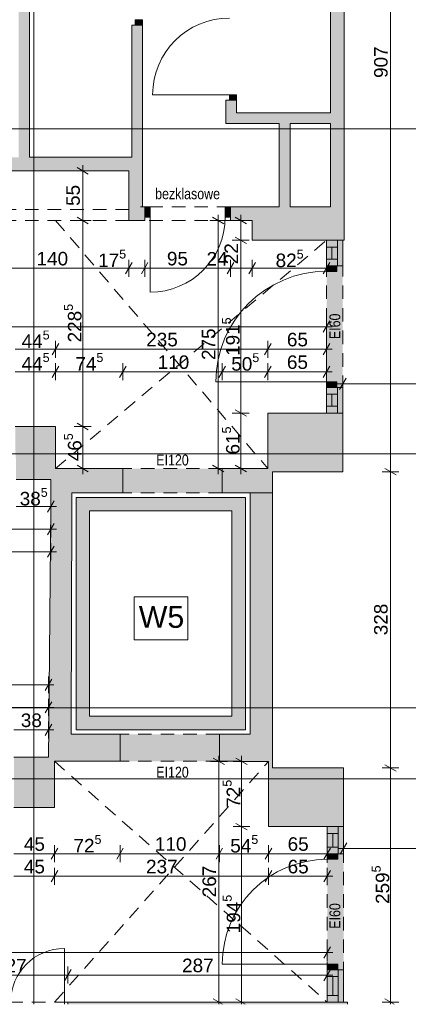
# Paper-space layout 'A-05 INWENTARYZACJA - PIĘTRO 2' of a CAD drawing. Header units: millimetres. Extents: x 0 to 500, y 0 to 350.
# Tile 4 of 11: x 123 to 167, y 114 to 223. Entities that reach past the tile are written whole.
import ezdxf
from ezdxf.xclip import XClip

# ---------------------------------------------------------------- set-up
doc = ezdxf.new("R2010")
doc.units = ezdxf.units.MM
doc.header["$MEASUREMENT"] = 0
doc.header["$XCLIPFRAME"] = 0
for name, pattern in [('ACAD_ISO03W100', [300, 120, -180]), ('DASHDOTX2', [1000, 500, -250, 0, -250]), ('Przer. długie kreski', [2.5, 1.5, -1]), ('PRZERYWANA_DU_A', [550, 350, -200])]:
    doc.linetypes.add(name, pattern=pattern)
for name, color, linetype, lineweight in [('A_linie przekroju_Nr_pióra__1', 7, 'Continuous', 20), ('A_opis pomieszczeń_Nr_pióra__1', 7, 'Continuous', 20), ('A_winda_Nr_pióra__1', 7, 'Continuous', 20), ('A_wymiary_Nr_pióra__1', 7, 'Continuous', 20), ('A_wymiary_Nr_pióra__2', 8, 'Continuous', 13), ('A_ściany_Nr_pióra__1', 7, 'Continuous', 20), ('Drzwi Archicad_Nr_pióra__1', 7, 'Continuous', 20)]:
    doc.layers.add(name, color=color, linetype=linetype, lineweight=lineweight)
for name, color, linetype, lineweight, true_color in [('A_osie_Nr_pióra__16', 7, 'Continuous', 5, 0x0f0f0f), ('A_ppoż_Nr_pióra__8', 7, 'Continuous', 13, 0x4c4c4c), ('A_sufit_Nr_pióra__4', 7, 'Continuous', 18, 0x4b4b4b), ('A_ściany_Nr_pióra__10', 7, 'Continuous', 13, 0x4b4b4b), ('A_ściany_Nr_pióra__19', 7, 'Continuous', 5, 0x191919), ('Okna Archicada_Nr_pióra__19', 7, 'Continuous', 5, 0x191919)]:
    doc.layers.add(name, color=color, linetype=linetype, lineweight=lineweight, true_color=true_color)
for name, color, linetype in [('A_podrys', 7, 'Continuous'), ('A_ppoż', 7, 'Continuous'), ('A_winda', 7, 'Continuous'), ('A_ściany', 7, 'Continuous'), ('Drzwi Archicad', 7, 'Continuous')]:
    doc.layers.add(name, color=color, linetype=linetype)
doc.styles.add('STYL_AUTOMATYCZNY_1', font='arial.ttf')
doc.styles.add('STYL_AUTOMATYCZNY_2', font='ARIALN.TTF')
doc.styles.add('STYL_AUTOMATYCZNY_4', font='arial.ttf')

# ---------------------------------------------------------------- blocks, each defined once
blk = doc.blocks.new('Rysunek_1_1', base_point=(-1584.22, -269.95))
at = {"layer": 'A_ppoż', "linetype": 'Continuous', "lineweight": 0, "true_color": 0x121212}
for points in [[(157.46, 179.63), (159.26, 179.63), (159.26, 198.77), (157.46, 198.77)], [(134.91, 173.48), (134.91, 170.78), (145.91, 170.78), (145.91, 173.48)], [(134.59, 144.05), (134.59, 141.04), (145.55, 141.04), (145.55, 144.05)], [(157.54, 133.81), (157.54, 114.36), (159.34, 114.36), (159.34, 133.81)]]:
    blk.add_hatch(color=250, dxfattribs=at).paths.add_polyline_path(points)
at = {"layer": 'A_winda', "linetype": 'Continuous', "lineweight": 0, "true_color": 0xfdfdfd}
h = blk.add_hatch(color=7, dxfattribs=at)
h.paths.add_polyline_path([(129.74, 170.28), (129.74, 144.55), (148.49, 144.55), (148.49, 170.28)])
h.paths.add_polyline_path([(146.99, 168.78), (146.99, 146.05), (131.24, 146.05), (131.24, 168.78)], flags=0)
at = {"layer": 'A_ściany', "linetype": 'Continuous', "lineweight": 0, "true_color": 0x000000}
for points in [[(124.59, 207.97), (124.59, 263.81), (123.39, 263.81), (123.39, 207.97)], [(157.9, 202.47), (159.4, 198.77), (159.4, 237.42), (157.9, 237.42)], [(137.09, 222.61), (135.89, 222.61), (135.89, 207.97), (137.09, 206.47)], [(146.31, 211.7), (147.51, 212.9), (147.51, 214.29), (146.31, 214.29)], [(157.9, 212.9), (147.51, 212.9), (146.31, 211.7), (157.9, 211.7)], [(153.43, 202.47), (153.43, 211.7), (152.23, 211.7), (152.23, 202.47)], [(135.89, 207.97), (121.61, 207.97), (121.61, 206.47), (137.09, 206.47)], [(137.09, 200.97), (137.09, 206.47), (135.59, 206.47), (135.59, 200.97)], [(137.09, 202.47), (137.09, 200.97), (137.33, 200.97), (137.33, 202.47)], [(149.23, 202.47), (146.83, 202.47), (146.83, 200.97), (149.23, 200.97)], [(157.9, 202.47), (149.23, 202.47), (149.23, 198.77), (159.4, 198.77)], [(147.99, 173.48), (147.99, 170.78), (148.99, 170.78), (151.49, 170.78), (151.49, 173.13), (159.26, 173.13), (159.26, 179.63), (150.97, 179.63), (150.97, 173.48)], [(123.09, 172.27), (126.95, 172.27), (126.93, 169.33), (129.25, 169.35), (129.26, 170.78), (130.45, 170.78), (130.45, 173.48), (127.47, 173.48), (127.47, 178.14), (123.01, 178.14), (123.01, 175.49), (123.09, 174.4)], [(130.45, 173.48), (130.45, 170.78), (134.91, 170.78), (134.91, 173.48)], [(147.99, 173.48), (145.91, 173.48), (145.91, 170.78), (147.99, 170.78)], [(148.07, 141.04), (151.05, 141.04), (151.05, 133.81), (159.34, 133.81), (159.34, 140.31), (151.49, 140.31), (151.49, 170.78), (148.99, 170.78), (148.99, 144.05), (148.07, 144.05)], [(126.93, 169.33), (126.71, 144.86), (129.18, 144.86), (129.25, 169.35)], [(129.18, 144.86), (126.71, 144.86), (126.68, 141.52), (122.86, 141.52), (122.86, 135.94), (127.34, 135.94), (127.35, 141.05), (130.23, 141.05), (130.23, 144.05), (129.18, 144.05)], [(130.23, 144.05), (130.23, 141.05), (134.6, 141.05), (134.6, 144.05)], [(148.07, 144.05), (145.6, 144.05), (145.6, 141.05), (148.07, 141.05)], [(159.79, 114.36), (128.84, 114.36), (128.84, 114.12), (159.79, 114.12)]]:
    blk.add_hatch(color=18, dxfattribs=at).paths.add_polyline_path(points)
at = {"layer": 'Drzwi Archicad', "linetype": 'Continuous', "lineweight": 0, "true_color": 0xfdfdfd}
for points in [[(136.29, 222.61), (137.09, 222.61), (137.09, 223.21), (136.29, 223.21)], [(146.71, 214.29), (147.51, 214.29), (147.51, 214.89), (146.71, 214.89)], [(137.33, 201.32), (137.93, 201.32), (137.93, 202.47), (137.33, 202.47)], [(146.83, 202.47), (146.23, 202.47), (146.23, 201.32), (146.83, 201.32)], [(158.61, 195.93), (157.46, 195.93), (157.46, 195.33), (158.61, 195.33)], [(157.46, 182.48), (158.61, 182.48), (158.61, 183.08), (157.46, 183.08)], [(158.69, 130.79), (157.54, 130.79), (157.54, 130.19), (158.69, 130.19)], [(157.54, 117.96), (158.69, 117.96), (158.69, 118.56), (157.54, 118.56)]]:
    blk.add_hatch(color=7, dxfattribs=at).paths.add_polyline_path(points)
at = {"layer": 'A_linie przekroju_Nr_pióra__1', "color": 7, "linetype": 'ACAD_ISO03W100', "lineweight": 20}
blk.add_line((54.01, 146.96), (284.97, 146.96), dxfattribs=at)
at = {"layer": 'A_opis pomieszczeń_Nr_pióra__1', "color": 7, "linetype": 'Continuous', "lineweight": 20}
for p, q in [((142.12, 159.28), (136.18, 159.28)), ((136.18, 159.28), (136.18, 154.51)), ((142.12, 154.51), (142.12, 159.28)), ((136.18, 154.51), (142.12, 154.51))]:
    blk.add_line(p, q, dxfattribs=at)
at = {"layer": 'A_osie_Nr_pióra__16', "color": 250, "linetype": 'DASHDOTX2', "lineweight": 5, "true_color": 0x0f0f0f}
for p, q in [((125.08, 240.94), (125.08, 114.12)), ((284.97, 211.12), (60.78, 211.12)), ((284.97, 175.12), (60.78, 175.12)), ((284.97, 139.12), (60.78, 139.12))]:
    blk.add_line(p, q, dxfattribs=at)
at = {"layer": 'A_sufit_Nr_pióra__4', "color": 251, "linetype": 'Przer. długie kreski', "lineweight": 18, "true_color": 0x4b4b4b}
for p, q in [((127.47, 200.97), (150.97, 173.48)), ((127.47, 173.48), (157.46, 198.77)), ((127.35, 141.05), (157.54, 114.36)), ((127.35, 114.36), (151.05, 141.04))]:
    blk.add_line(p, q, dxfattribs=at)
at = {"layer": 'A_winda_Nr_pióra__1', "color": 7, "linetype": 'PRZERYWANA_DU_A', "lineweight": 20, "flags": 128}
for points in [[(129.74, 170.28), (148.49, 170.28), (148.49, 144.55), (129.74, 144.55)], [(146.99, 168.78), (146.99, 146.05), (131.24, 146.05), (131.24, 168.78)]]:
    blk.add_lwpolyline(points, close=True, dxfattribs=at)
at = {"layer": 'A_wymiary_Nr_pióra__1', "color": 7, "linetype": 'Continuous', "lineweight": 20}
for p, q in [((131.09, 206.11), (129.84, 206.83)), ((129.84, 201.33), (131.09, 200.61)), ((146.09, 200.61), (144.84, 201.33)), ((148.59, 200.61), (147.34, 201.33)), ((147.34, 199.13), (148.59, 198.41)), ((135.95, 196.3), (135.22, 195.05)), ((137.69, 196.3), (136.96, 195.05)), ((147.19, 196.3), (146.46, 195.05)), ((149.59, 196.3), (148.86, 195.05)), ((157.09, 195.05), (157.82, 196.3)), ((157.09, 188.58), (157.82, 189.83)), ((127.83, 187.33), (127.1, 186.08)), ((151.33, 187.33), (150.6, 186.08)), ((157.09, 186.08), (157.82, 187.33)), ((127.83, 184.83), (127.1, 183.58)), ((135.27, 184.83), (134.54, 183.58)), ((146.27, 184.83), (145.54, 183.58)), ((151.33, 184.83), (150.6, 183.58)), ((157.09, 183.58), (157.82, 184.83)), ((159.62, 183.5), (158.89, 182.25)), ((147.34, 179.99), (148.59, 179.27)), ((129.84, 178.5), (131.09, 177.78)), ((129.84, 173.84), (131.09, 173.12)), ((144.84, 173.84), (146.09, 173.12)), ((147.34, 173.84), (148.59, 173.12)), ((163.91, 173.49), (165.16, 172.77)), ((126.59, 168.65), (127.31, 169.9)), ((126.59, 166.15), (127.31, 167.4)), ((126.59, 163.65), (127.31, 164.9)), ((126.31, 148.9), (127.04, 150.15)), ((126.31, 146.4), (127.04, 147.65)), ((126.31, 143.9), (127.04, 145.15)), ((146.17, 140.68), (144.92, 141.4)), ((148.67, 140.68), (147.42, 141.4)), ((163.91, 140.67), (165.16, 139.95)), ((147.42, 134.17), (148.67, 133.45)), ((127.71, 131.44), (126.98, 130.19)), ((134.96, 131.44), (134.23, 130.19)), ((145.96, 131.44), (145.23, 130.19)), ((151.41, 131.44), (150.68, 130.19)), ((157.17, 130.19), (157.9, 131.44)), ((159.7, 132), (158.97, 130.75)), ((127.71, 128.94), (126.98, 127.69)), ((151.41, 128.94), (150.68, 127.69)), ((157.17, 127.69), (157.9, 128.94)), ((157.17, 119.24), (157.9, 120.49)), ((129.2, 117.99), (128.47, 116.74)), ((157.17, 116.74), (157.9, 117.99)), ((144.92, 114.72), (145.96, 114.12)), ((147.42, 114.72), (148.46, 114.12)), ((163.91, 114.72), (164.95, 114.12))]:
    blk.add_line(p, q, dxfattribs=at)
at = {"layer": 'A_wymiary_Nr_pióra__2', "color": 8, "linetype": 'Continuous', "lineweight": 13}
for p, q in [((164.54, 173.13), (164.54, 263.81)), ((131.4, 206.47), (129.53, 206.47)), ((130.47, 206.47), (130.47, 207.08)), ((130.47, 200.97), (130.47, 206.47)), ((131.4, 200.97), (129.53, 200.97)), ((130.47, 178.14), (130.47, 200.97)), ((146.4, 200.97), (144.53, 200.97)), ((145.47, 200.97), (145.47, 201.58)), ((145.47, 173.48), (145.47, 200.97)), ((148.9, 200.97), (147.03, 200.97)), ((147.97, 200.97), (147.97, 201.58)), ((147.97, 198.77), (147.97, 200.97)), ((148.9, 198.77), (147.03, 198.77)), ((147.97, 179.63), (147.97, 198.77)), ((135.59, 194.73), (135.59, 196.61)), ((137.33, 194.73), (137.33, 196.61)), ((146.83, 194.73), (146.83, 196.61)), ((149.23, 194.73), (149.23, 196.61)), ((157.46, 194.73), (157.46, 196.61)), ((121.61, 195.67), (135.59, 195.67)), ((135.59, 195.67), (137.33, 195.67)), ((137.33, 195.67), (146.83, 195.67)), ((146.83, 195.67), (149.23, 195.67)), ((149.23, 195.67), (157.46, 195.67)), ((157.46, 195.67), (158.07, 195.67)), ((157.46, 188.26), (157.46, 190.14)), ((58.61, 189.2), (157.46, 189.2)), ((157.46, 189.2), (158.07, 189.2)), ((127.47, 185.76), (127.47, 187.64)), ((150.97, 185.76), (150.97, 187.64)), ((157.46, 185.76), (157.46, 187.64)), ((123.01, 186.7), (127.47, 186.7)), ((127.47, 186.7), (150.97, 186.7)), ((150.97, 186.7), (157.46, 186.7)), ((157.46, 186.7), (158.07, 186.7)), ((127.47, 183.26), (127.47, 185.14)), ((134.91, 183.26), (134.91, 185.14)), ((145.91, 183.26), (145.91, 185.14)), ((150.97, 183.26), (150.97, 185.14)), ((157.46, 183.26), (157.46, 185.14)), ((123.01, 184.2), (127.47, 184.2)), ((127.47, 184.2), (134.91, 184.2)), ((134.91, 184.2), (145.91, 184.2)), ((145.91, 184.2), (150.97, 184.2)), ((150.97, 184.2), (157.46, 184.2)), ((157.46, 184.2), (158.07, 184.2)), ((159.26, 181.93), (159.26, 183.81)), ((158.64, 182.87), (159.26, 182.87)), ((159.26, 182.87), (189.42, 182.87)), ((148.9, 179.63), (147.03, 179.63)), ((147.97, 173.48), (147.97, 179.63)), ((131.4, 178.14), (129.53, 178.14)), ((130.47, 173.48), (130.47, 178.14)), ((131.4, 173.48), (129.53, 173.48)), ((130.47, 172.87), (130.47, 173.48)), ((146.4, 173.48), (144.53, 173.48)), ((145.47, 172.87), (145.47, 173.48)), ((148.9, 173.48), (147.03, 173.48)), ((147.97, 172.87), (147.97, 173.48)), ((165.47, 173.13), (163.6, 173.13)), ((164.54, 140.31), (164.54, 173.13)), ((126.95, 168.33), (126.95, 170.21)), ((123.09, 169.27), (126.95, 169.27)), ((126.95, 169.27), (127.56, 169.27)), ((126.95, 165.83), (126.95, 167.71)), ((106.46, 166.77), (126.95, 166.77)), ((126.95, 166.77), (127.56, 166.77)), ((126.95, 163.33), (126.95, 165.21)), ((61.26, 164.27), (126.95, 164.27)), ((126.95, 164.27), (127.56, 164.27)), ((61.26, 149.52), (126.68, 149.52)), ((126.68, 148.58), (126.68, 150.46)), ((126.68, 149.52), (127.29, 149.52)), ((126.68, 146.08), (126.68, 147.96)), ((107.76, 147.02), (126.68, 147.02)), ((126.68, 147.02), (127.29, 147.02)), ((126.68, 143.58), (126.68, 145.46)), ((122.86, 144.52), (126.68, 144.52)), ((126.68, 144.52), (127.29, 144.52)), ((146.48, 141.04), (144.61, 141.04)), ((145.55, 141.04), (145.55, 141.65)), ((145.55, 114.36), (145.55, 141.04)), ((148.98, 141.04), (147.11, 141.04)), ((148.05, 141.04), (148.05, 141.65)), ((148.05, 133.81), (148.05, 141.04)), ((165.47, 140.31), (163.6, 140.31)), ((164.54, 114.36), (164.54, 140.31)), ((148.98, 133.81), (147.11, 133.81)), ((148.05, 114.36), (148.05, 133.81)), ((159.34, 130.43), (159.34, 132.31)), ((127.35, 129.87), (127.35, 131.75)), ((134.6, 129.87), (134.6, 131.75)), ((145.6, 129.87), (145.6, 131.75)), ((151.05, 129.87), (151.05, 131.75)), ((157.54, 129.87), (157.54, 131.75)), ((158.72, 131.37), (159.34, 131.37)), ((159.34, 131.37), (189.22, 131.37)), ((122.86, 130.81), (127.35, 130.81)), ((127.35, 130.81), (134.6, 130.81)), ((134.6, 130.81), (145.6, 130.81)), ((145.6, 130.81), (151.05, 130.81)), ((151.05, 130.81), (157.54, 130.81)), ((157.54, 130.81), (158.15, 130.81)), ((127.35, 127.37), (127.35, 129.25)), ((151.05, 127.37), (151.05, 129.25)), ((157.54, 127.37), (157.54, 129.25)), ((122.86, 128.31), (127.35, 128.31)), ((127.35, 128.31), (151.05, 128.31)), ((151.05, 128.31), (157.54, 128.31)), ((157.54, 128.31), (158.15, 128.31)), ((157.54, 118.92), (157.54, 120.8)), ((61.26, 119.86), (157.54, 119.86)), ((157.54, 119.86), (158.15, 119.86)), ((128.84, 116.42), (128.84, 118.3)), ((157.54, 116.42), (157.54, 118.3)), ((116.14, 117.36), (128.84, 117.36)), ((128.84, 117.36), (157.54, 117.36)), ((157.54, 117.36), (158.15, 117.36)), ((146.48, 114.36), (144.61, 114.36)), ((145.55, 114.12), (145.55, 114.36)), ((148.98, 114.36), (147.11, 114.36)), ((148.05, 114.12), (148.05, 114.36)), ((165.47, 114.36), (163.6, 114.36)), ((164.54, 114.12), (164.54, 114.36))]:
    blk.add_line(p, q, dxfattribs=at)
at = {"layer": 'A_ściany_Nr_pióra__1', "color": 7, "linetype": 'Continuous', "lineweight": 20}
for p, q in [((135.89, 222.61), (135.89, 222.24)), ((136.29, 222.61), (135.89, 222.61)), ((137.09, 222.61), (136.29, 222.61)), ((146.31, 214.29), (146.31, 213.92)), ((146.71, 214.29), (146.31, 214.29)), ((147.51, 214.29), (146.71, 214.29)), ((137.33, 202.47), (136.86, 202.47)), ((137.33, 202.47), (137.33, 201.32)), ((146.83, 202.47), (147.3, 202.47)), ((146.83, 202.47), (146.83, 201.32)), ((137.33, 200.97), (136.96, 200.97)), ((137.33, 201.32), (137.33, 200.97)), ((146.83, 201.32), (146.83, 200.97)), ((146.83, 200.97), (147.2, 200.97)), ((134.91, 173.48), (134.91, 170.78)), ((145.91, 173.48), (145.91, 170.78)), ((134.6, 144.05), (134.6, 141.05)), ((145.6, 144.05), (145.6, 141.05)), ((128.84, 114.36), (129.21, 114.36)), ((128.84, 114.36), (128.84, 114.12))]:
    blk.add_line(p, q, dxfattribs=at)
at = {"layer": 'A_ściany_Nr_pióra__1', "color": 7, "linetype": 'Continuous', "lineweight": 20, "flags": 128}
for points in [[(159.4, 198.77), (159.4, 237.42)], [(124.59, 207.97), (124.59, 233.7)], [(157.9, 233.7), (157.9, 212.9)], [(135.89, 222.61), (135.89, 207.97)], [(137.09, 206.47), (137.09, 222.61)], [(146.31, 214.29), (146.31, 211.7)], [(147.51, 212.9), (147.51, 214.29)], [(157.9, 212.9), (147.51, 212.9)], [(146.31, 211.7), (152.23, 211.7)], [(152.23, 211.7), (152.23, 202.47)], [(153.43, 202.47), (153.43, 211.7)], [(153.43, 211.7), (157.9, 211.7)], [(157.9, 211.7), (157.9, 202.47)], [(135.89, 207.97), (124.59, 207.97)], [(121.61, 206.47), (135.59, 206.47)], [(135.59, 206.47), (135.59, 200.97)], [(137.09, 202.47), (137.09, 206.47)], [(137.33, 202.47), (137.09, 202.47)], [(149.23, 202.47), (146.83, 202.47)], [(152.23, 202.47), (149.23, 202.47)], [(157.9, 202.47), (153.43, 202.47)], [(135.59, 200.97), (137.09, 200.97)], [(137.09, 200.97), (137.33, 200.97)], [(146.83, 200.97), (149.23, 200.97)], [(149.23, 200.97), (149.23, 198.77)], [(149.23, 198.77), (159.4, 198.77)], [(159.26, 198.77), (157.46, 198.77)], [(159.26, 179.63), (150.97, 179.63)], [(150.97, 179.63), (150.97, 173.48)], [(157.46, 179.63), (159.26, 179.63)], [(159.26, 173.13), (159.26, 179.63)], [(127.47, 178.14), (123.01, 178.14)], [(127.47, 173.48), (127.47, 178.14)], [(130.45, 173.48), (127.47, 173.48)], [(134.91, 173.48), (130.45, 173.48)], [(147.99, 173.48), (145.91, 173.48)], [(150.97, 173.48), (147.99, 173.48)], [(151.49, 170.78), (151.49, 173.13)], [(151.49, 173.13), (159.26, 173.13)], [(123.09, 172.27), (126.95, 172.27)], [(126.95, 172.27), (126.93, 169.33)], [(129.25, 169.35), (129.26, 170.78)], [(129.26, 170.78), (130.45, 170.78)], [(130.45, 170.78), (134.91, 170.78)], [(145.91, 170.78), (147.99, 170.78)], [(147.99, 170.78), (148.99, 170.78)], [(148.99, 170.78), (151.49, 170.78)], [(151.49, 170.78), (148.99, 170.78)], [(148.99, 170.78), (148.99, 144.05)], [(151.49, 140.31), (151.49, 170.78)], [(126.93, 169.33), (126.71, 144.86)], [(129.18, 144.86), (129.25, 169.35)], [(126.71, 144.86), (126.68, 141.52)], [(129.18, 144.05), (129.18, 144.86)], [(130.23, 144.05), (129.18, 144.05)], [(134.6, 144.05), (130.23, 144.05)], [(148.07, 144.05), (145.6, 144.05)], [(148.99, 144.05), (148.07, 144.05)], [(126.68, 141.52), (122.86, 141.52)], [(127.34, 135.94), (127.35, 141.05)], [(127.35, 141.05), (130.23, 141.05)], [(130.23, 141.05), (134.6, 141.05)], [(145.6, 141.05), (148.07, 141.05)], [(148.07, 141.04), (151.05, 141.04)], [(151.05, 141.04), (151.05, 133.81)], [(159.34, 140.31), (151.49, 140.31)], [(159.34, 133.81), (159.34, 140.31)], [(122.86, 135.94), (127.34, 135.94)], [(151.05, 133.81), (159.34, 133.81)], [(159.34, 133.81), (157.54, 133.81)], [(157.54, 114.36), (128.84, 114.36)], [(157.54, 114.36), (159.34, 114.36)], [(159.79, 114.36), (159.34, 114.36)], [(159.79, 114.12), (159.79, 114.36)]]:
    blk.add_lwpolyline(points, dxfattribs=at)
at = {"layer": 'A_ściany_Nr_pióra__10', "color": 251, "linetype": 'Przer. długie kreski', "lineweight": 13, "true_color": 0x4b4b4b}
for p, q in [((135.59, 202.17), (121.61, 202.17)), ((146.83, 202.47), (137.33, 202.47)), ((135.59, 200.97), (121.61, 200.97)), ((146.83, 200.97), (137.33, 200.97)), ((157.46, 198.77), (157.46, 179.63)), ((159.26, 198.77), (159.26, 179.63)), ((145.91, 173.48), (134.91, 173.48)), ((145.91, 170.78), (134.91, 170.78)), ((145.6, 144.05), (134.59, 144.05)), ((145.6, 141.05), (134.59, 141.05)), ((157.54, 133.81), (157.54, 114.36)), ((159.34, 133.81), (159.34, 114.36)), ((128.84, 114.36), (116.14, 114.36))]:
    blk.add_line(p, q, dxfattribs=at)
at = {"layer": 'A_ściany_Nr_pióra__19', "color": 250, "linetype": 'Continuous', "lineweight": 5, "true_color": 0x191919}
for p, q in [((157.46, 198.77), (157.46, 195.93)), ((159.26, 195.93), (159.26, 198.77)), ((157.46, 182.48), (157.46, 179.63)), ((159.26, 179.63), (159.26, 182.48)), ((157.54, 133.81), (157.54, 130.79)), ((159.34, 130.79), (159.34, 133.81)), ((157.54, 117.96), (157.54, 114.36)), ((159.34, 114.36), (159.34, 117.96))]:
    blk.add_line(p, q, dxfattribs=at)
at = {"layer": 'Drzwi Archicad_Nr_pióra__1', "color": 7, "linetype": 'Continuous', "lineweight": 20}
for p, q in [((136.29, 222.61), (135.89, 222.61)), ((136.29, 222.61), (135.89, 222.61)), ((135.89, 222.61), (135.89, 222.24)), ((135.89, 222.61), (135.89, 222.24)), ((136.29, 222.61), (136.29, 223.21)), ((136.29, 223.21), (137.09, 223.21)), ((137.09, 222.61), (136.29, 222.61)), ((137.09, 222.61), (136.29, 222.61)), ((137.09, 222.61), (136.29, 222.61)), ((137.09, 223.21), (137.09, 222.61)), ((146.71, 214.89), (138.21, 214.9)), ((146.71, 214.29), (146.31, 214.29)), ((146.71, 214.29), (146.31, 214.29)), ((146.31, 214.29), (146.31, 213.92)), ((146.31, 214.29), (146.31, 213.92)), ((146.71, 214.29), (146.71, 214.89)), ((146.71, 214.89), (147.51, 214.89)), ((147.51, 214.29), (146.71, 214.29)), ((147.51, 214.29), (146.71, 214.29)), ((147.51, 214.29), (146.71, 214.29)), ((147.51, 214.89), (147.51, 214.29)), ((137.33, 202.47), (136.86, 202.47)), ((137.33, 202.47), (136.86, 202.47)), ((137.93, 202.47), (137.33, 202.47)), ((137.33, 202.47), (137.33, 201.32)), ((137.33, 202.47), (137.33, 201.32)), ((137.33, 202.47), (137.33, 201.32)), ((137.93, 201.32), (137.93, 202.47)), ((146.83, 202.47), (146.23, 202.47)), ((146.23, 202.47), (146.23, 201.32)), ((146.83, 201.32), (146.83, 202.47)), ((146.83, 202.47), (146.83, 201.32)), ((146.83, 202.47), (146.83, 201.32)), ((146.83, 202.47), (147.3, 202.47)), ((146.83, 202.47), (147.3, 202.47)), ((137.33, 200.97), (136.96, 200.97)), ((137.33, 200.97), (136.96, 200.97)), ((137.33, 201.32), (137.93, 201.32)), ((137.33, 201.32), (137.33, 200.97)), ((137.33, 201.32), (137.33, 200.97)), ((137.93, 201.32), (137.93, 193.02)), ((146.23, 201.32), (146.83, 201.32)), ((146.83, 201.32), (146.83, 200.97)), ((146.83, 201.32), (146.83, 200.97)), ((146.83, 200.97), (147.2, 200.97)), ((146.83, 200.97), (147.2, 200.97)), ((157.46, 195.93), (157.46, 196.4)), ((157.46, 195.93), (157.46, 196.4)), ((157.46, 195.33), (157.46, 195.93)), ((157.46, 195.93), (158.61, 195.93)), ((157.46, 195.93), (158.61, 195.93)), ((157.46, 195.93), (158.61, 195.93)), ((158.61, 195.33), (157.46, 195.33)), ((158.61, 195.93), (158.61, 195.33)), ((158.61, 195.93), (159.26, 195.93)), ((158.61, 195.93), (159.26, 195.93)), ((159.26, 195.93), (159.26, 196.3)), ((159.26, 195.93), (159.26, 196.3)), ((157.46, 183.08), (145.21, 183.08)), ((157.46, 182.48), (157.46, 183.08)), ((157.46, 183.08), (158.61, 183.08)), ((158.61, 182.48), (157.46, 182.48)), ((157.46, 182.48), (158.61, 182.48)), ((157.46, 182.48), (158.61, 182.48)), ((157.46, 182.48), (157.46, 182.01)), ((157.46, 182.48), (157.46, 182.01)), ((158.61, 183.08), (158.61, 182.48)), ((158.61, 182.48), (159.26, 182.48)), ((158.61, 182.48), (159.26, 182.48)), ((159.26, 182.48), (159.26, 182.11)), ((159.26, 182.48), (159.26, 182.11)), ((134.91, 173.48), (134.91, 170.78)), ((145.91, 173.48), (145.91, 170.78)), ((134.6, 144.05), (134.6, 141.05)), ((145.6, 144.05), (145.6, 141.05)), ((157.54, 130.79), (157.54, 131.26)), ((157.54, 130.79), (157.54, 131.26)), ((159.34, 130.79), (159.34, 131.16)), ((159.34, 130.79), (159.34, 131.16)), ((157.54, 130.19), (157.54, 130.79)), ((157.54, 130.79), (158.69, 130.79)), ((157.54, 130.79), (158.69, 130.79)), ((157.54, 130.79), (158.69, 130.79)), ((158.69, 130.19), (157.54, 130.19)), ((158.69, 130.79), (158.69, 130.19)), ((158.69, 130.79), (159.34, 130.79)), ((158.69, 130.79), (159.34, 130.79)), ((128.44, 114.36), (128.44, 120.31)), ((157.54, 118.56), (145.91, 118.56)), ((157.54, 117.96), (157.54, 118.56)), ((157.54, 118.56), (158.69, 118.56)), ((158.69, 117.96), (157.54, 117.96)), ((157.54, 117.96), (158.69, 117.96)), ((157.54, 117.96), (158.69, 117.96)), ((157.54, 117.96), (157.54, 117.49)), ((157.54, 117.96), (157.54, 117.49)), ((158.69, 118.56), (158.69, 117.96)), ((158.69, 117.96), (159.34, 117.96)), ((158.69, 117.96), (159.34, 117.96)), ((159.34, 117.96), (159.34, 117.59)), ((159.34, 117.96), (159.34, 117.59)), ((128.84, 114.36), (128.44, 114.36)), ((128.44, 114.36), (128.44, 114.12)), ((128.84, 114.12), (128.84, 114.36)), ((128.84, 114.36), (128.84, 114.12)), ((128.84, 114.36), (128.84, 114.12)), ((128.84, 114.36), (129.21, 114.36)), ((128.84, 114.36), (129.21, 114.36))]:
    blk.add_line(p, q, dxfattribs=at)
for centre, radius, start, end in [((146.71, 214.89), 8.5, 89.94, 179.94), ((137.93, 201.32), 8.3, 270, 0), ((157.46, 183.08), 12.25, 90, 180), ((157.54, 118.56), 11.63, 90, 180), ((128.44, 114.36), 5.95, 90, 180)]:
    blk.add_arc(centre, radius, start, end, dxfattribs=at)
at = {"layer": 'Okna Archicada_Nr_pióra__19', "color": 250, "linetype": 'Continuous', "lineweight": 5, "true_color": 0x191919}
for p, q in [((157.46, 195.93), (157.46, 198.77)), ((157.46, 198.77), (158.66, 198.77)), ((158.66, 198.77), (158.66, 195.93)), ((158.66, 198.02), (157.46, 198.02)), ((158.06, 198.02), (158.06, 196.68)), ((158.66, 196.68), (157.46, 196.68)), ((158.66, 195.93), (157.46, 195.93)), ((158.66, 182.48), (157.46, 182.48)), ((157.46, 182.48), (157.46, 179.63)), ((158.66, 179.63), (158.66, 182.48)), ((158.66, 181.73), (157.46, 181.73)), ((158.06, 180.38), (158.06, 181.73)), ((158.66, 180.38), (157.46, 180.38)), ((157.46, 179.63), (158.66, 179.63)), ((157.54, 130.79), (157.54, 133.81)), ((157.54, 133.81), (158.74, 133.81)), ((158.74, 133.81), (158.74, 130.79)), ((158.74, 133.06), (157.54, 133.06)), ((158.14, 133.06), (158.14, 131.54)), ((158.74, 131.54), (157.54, 131.54)), ((158.74, 130.79), (157.54, 130.79)), ((158.74, 117.96), (157.54, 117.96)), ((157.54, 117.96), (157.54, 114.36)), ((158.74, 114.36), (158.74, 117.96)), ((158.74, 117.21), (157.54, 117.21)), ((158.14, 115.11), (158.14, 117.21)), ((158.74, 115.11), (157.54, 115.11)), ((157.54, 114.36), (158.74, 114.36))]:
    blk.add_line(p, q, dxfattribs=at)
at = {"layer": 'A_opis pomieszczeń_Nr_pióra__1', "color": 7, "linetype": 'Continuous', "lineweight": 20, "insert": (136.68, 157.02), "char_height": 2.3999, "attachment_point": 4, "style": 'STYL_AUTOMATYCZNY_1'}
blk.add_mtext('\\A1;{\\pql;\\fArial|b0|i0|c238|p0;\\W1.000000;W5}', dxfattribs=at)
at = {"layer": 'A_ppoż_Nr_pióra__8', "color": 251, "linetype": 'Continuous', "lineweight": 13, "true_color": 0x4c4c4c, "char_height": 1.2, "attachment_point": 5, "style": 'STYL_AUTOMATYCZNY_2'}
for s, insert in [('\\A1;{\\pqc;\\fArial Narrow|b0|i0|c238|p0;\\W1.000000;bezklasowe}', (142.08, 203.92)), ('\\A1;{\\pqc;\\fArial Narrow|b0|i0|c238|p0;\\W1.000000;EI120}', (140.41, 174.42)), ('\\A1;{\\pqc;\\fArial Narrow|b0|i0|c238|p0;\\W1.000000;EI120}', (140.41, 139.83))]:
    blk.add_mtext(s, dxfattribs=dict(at, insert=insert))
at = {"layer": 'A_ppoż_Nr_pióra__8', "color": 251, "linetype": 'Continuous', "lineweight": 13, "true_color": 0x4c4c4c, "char_height": 1.2, "attachment_point": 5, "rotation": 90, "style": 'STYL_AUTOMATYCZNY_2'}
for insert in [(158.39, 189.24), (158.39, 123.91)]:
    blk.add_mtext('\\A1;{\\pqc;\\fArial Narrow|b0|i0|c238|p0;\\W1.000000;EI60}', dxfattribs=dict(at, insert=insert))
at = {"layer": 'A_wymiary_Nr_pióra__1', "color": 7, "linetype": 'Continuous', "lineweight": 20, "char_height": 1.5, "attachment_point": 7, "style": 'STYL_AUTOMATYCZNY_4'}
for s, insert, width, rotation in [('\\A1;{\\pql;\\fArial|b0|i0|c238|p0;\\W1.000000;907}', (164.24, 216.76), 3.4323, 90), ('\\A1;{\\pql;\\fArial|b0|i0|c238|p0;\\W1.000000;55}', (130.17, 202.58), 2.2882, 90), ('\\A1;{\\pql;\\fArial|b0|i0|c238|p0;\\W1.000000;22}', (147.67, 196.12), 2.2882, 90), ('\\A1;{\\pql;\\fArial|b0|i0|c238|p0;\\W1.000000;275}', (145.17, 185.51), 3.4323, 90), ('\\A1;{\\pql;\\fArial|b0|i0|c238|p0;\\W1.000000;328}', (164.24, 155.01), 3.4323, 90), ('\\A1;{\\pql;\\fArial|b0|i0|c238|p0;\\W1.000000;45}', (123.96, 131.11), 2.2882, 0.0003), ('\\A1;{\\pql;\\fArial|b0|i0|c238|p0;\\W1.000000;110}', (138.46, 131.11), 3.2796, 0.0003), ('\\A1;{\\pql;\\fArial|b0|i0|c238|p0;\\W1.000000;65}', (153.15, 131.11), 2.2882, 0.0003), ('\\A1;{\\pql;\\fArial|b0|i0|c238|p0;\\W1.000000;45}', (123.96, 128.61), 2.2882, 0.0003), ('\\A1;{\\pql;\\fArial|b0|i0|c238|p0;\\W1.000000;237}', (137.48, 128.61), 3.4323, 0.0003), ('\\A1;{\\pql;\\fArial|b0|i0|c238|p0;\\W1.000000;65}', (153.15, 128.61), 2.2882, 0.0003), ('\\A1;{\\pql;\\fArial|b0|i0|c238|p0;\\W1.000000;267}', (145.25, 125.98), 3.4323, 90), ('\\A1;{\\pql;\\fArial|b0|i0|c238|p0;\\W1.000000;127}', (120.77, 117.66), 3.4323, 0.0003), ('\\A1;{\\pql;\\fArial|b0|i0|c238|p0;\\W1.000000;287}', (141.47, 117.66), 3.4323, 0.0003)]:
    blk.add_mtext(s, dxfattribs=dict(at, insert=insert, width=width, rotation=rotation))
at = {"layer": 'A_wymiary_Nr_pióra__1', "color": 7, "linetype": 'Continuous', "lineweight": 20, "char_height": 1.5, "attachment_point": 7, "style": 'STYL_AUTOMATYCZNY_1'}
for s, insert in [('\\A1;{\\pql;\\fArial|b0|i0|c238|p0;\\W1.000000;17\\fArial|b0|i0|c238|p0;\\W1.000000;\\A1{\\H.66x;\\S5^  ;}}', (132.18, 195.37)), ('\\A1;{\\pql;\\fArial|b0|i0|c238|p0;\\W1.000000;82\\fArial|b0|i0|c238|p0;\\W1.000000;\\A1{\\H.66x;\\S5^  ;}}', (151.82, 195.36)), ('\\A1;{\\pql;\\fArial|b0|i0|c238|p0;\\W1.000000;44\\fArial|b0|i0|c238|p0;\\W1.000000;\\A1{\\H.66x;\\S5^  ;}}', (123.71, 186.4)), ('\\A1;{\\pql;\\fArial|b0|i0|c238|p0;\\W1.000000;44\\fArial|b0|i0|c238|p0;\\W1.000000;\\A1{\\H.66x;\\S5^  ;}}', (123.71, 183.9)), ('\\A1;{\\pql;\\fArial|b0|i0|c238|p0;\\W1.000000;74\\fArial|b0|i0|c238|p0;\\W1.000000;\\A1{\\H.66x;\\S5^  ;}}', (129.66, 183.9)), ('\\A1;{\\pql;\\fArial|b0|i0|c238|p0;\\W1.000000;50\\fArial|b0|i0|c238|p0;\\W1.000000;\\A1{\\H.66x;\\S5^  ;}}', (146.91, 183.89)), ('\\A1;{\\pql;\\fArial|b0|i0|c238|p0;\\W1.000000;38\\fArial|b0|i0|c238|p0;\\W1.000000;\\A1{\\H.66x;\\S5^  ;}}', (123.5, 168.96))]:
    blk.add_mtext(s, dxfattribs=dict(at, insert=insert))
at = {"layer": 'A_wymiary_Nr_pióra__1', "color": 7, "linetype": 'Continuous', "lineweight": 20, "char_height": 1.5, "attachment_point": 7, "style": 'STYL_AUTOMATYCZNY_4'}
for s, insert, width in [('\\A1;{\\pql;\\fArial|b0|i0|c238|p0;\\W1.000000;140}', (125.36, 195.97), 3.4323), ('\\A1;{\\pql;\\fArial|b0|i0|c238|p0;\\W1.000000;95}', (139.79, 195.97), 2.2882), ('\\A1;{\\pql;\\fArial|b0|i0|c238|p0;\\W1.000000;24}', (144.18, 195.97), 2.2882), ('\\A1;{\\pql;\\fArial|b0|i0|c238|p0;\\W1.000000;235}', (137.5, 187), 3.4323), ('\\A1;{\\pql;\\fArial|b0|i0|c238|p0;\\W1.000000;65}', (153.07, 187), 2.2882), ('\\A1;{\\pql;\\fArial|b0|i0|c238|p0;\\W1.000000;110}', (138.77, 184.5), 3.2796), ('\\A1;{\\pql;\\fArial|b0|i0|c238|p0;\\W1.000000;65}', (153.07, 184.5), 2.2882), ('\\A1;{\\pql;\\fArial|b0|i0|c238|p0;\\W1.000000;38}', (123.62, 144.82), 2.2882)]:
    blk.add_mtext(s, dxfattribs=dict(at, insert=insert, width=width))
at = {"layer": 'A_wymiary_Nr_pióra__1', "color": 7, "linetype": 'Continuous', "lineweight": 20, "char_height": 1.5, "attachment_point": 7, "style": 'STYL_AUTOMATYCZNY_1'}
for s, insert, rotation in [('\\A1;{\\pql;\\fArial|b0|i0|c238|p0;\\W1.000000;228\\fArial|b0|i0|c238|p0;\\W1.000000;\\A1{\\H.66x;\\S5^  ;}}', (130.77, 187.46), 90), ('\\A1;{\\pql;\\fArial|b0|i0|c238|p0;\\W1.000000;191\\fArial|b0|i0|c238|p0;\\W1.000000;\\A1{\\H.66x;\\S5^  ;}}', (148.27, 185.96), 90), ('\\A1;{\\pql;\\fArial|b0|i0|c238|p0;\\W1.000000;61\\fArial|b0|i0|c238|p0;\\W1.000000;\\A1{\\H.66x;\\S5^  ;}}', (148.27, 175.04), 90), ('\\A1;{\\pql;\\fArial|b0|i0|c238|p0;\\W1.000000;46\\fArial|b0|i0|c238|p0;\\W1.000000;\\A1{\\H.66x;\\S5^  ;}}', (130.77, 174.29), 90), ('\\A1;{\\pql;\\fArial|b0|i0|c238|p0;\\W1.000000;72\\fArial|b0|i0|c238|p0;\\W1.000000;\\A1{\\H.66x;\\S5^  ;}}', (148.34, 135.9), 90), ('\\A1;{\\pql;\\fArial|b0|i0|c238|p0;\\W1.000000;72\\fArial|b0|i0|c238|p0;\\W1.000000;\\A1{\\H.66x;\\S5^  ;}}', (129.45, 130.51), 0.0003), ('\\A1;{\\pql;\\fArial|b0|i0|c238|p0;\\W1.000000;54\\fArial|b0|i0|c238|p0;\\W1.000000;\\A1{\\H.66x;\\S5^  ;}}', (146.8, 130.5), 0.0003), ('\\A1;{\\pql;\\fArial|b0|i0|c238|p0;\\W1.000000;259\\fArial|b0|i0|c238|p0;\\W1.000000;\\A1{\\H.66x;\\S5^  ;}}', (164.84, 125.24), 90), ('\\A1;{\\pql;\\fArial|b0|i0|c238|p0;\\W1.000000;194\\fArial|b0|i0|c238|p0;\\W1.000000;\\A1{\\H.66x;\\S5^  ;}}', (148.35, 121.99), 90)]:
    blk.add_mtext(s, dxfattribs=dict(at, insert=insert, rotation=rotation))

psp = doc.layouts.new('A-05 INWENTARYZACJA - PIĘTRO 2')

# ---------------------------------------------------------------- block references
at = {"layer": 'A_podrys', "color": 37, "linetype": 'Continuous', "lineweight": 5, "true_color": 0x656532}
ref = psp.add_blockref('Rysunek_1_1', (-1584.22, -269.95), dxfattribs=at)
XClip(ref).set_block_clipping_path([(34.5247789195, 114.122345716), (284.9747501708, 317.932345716)])

doc.saveas('drawing.dxf')
